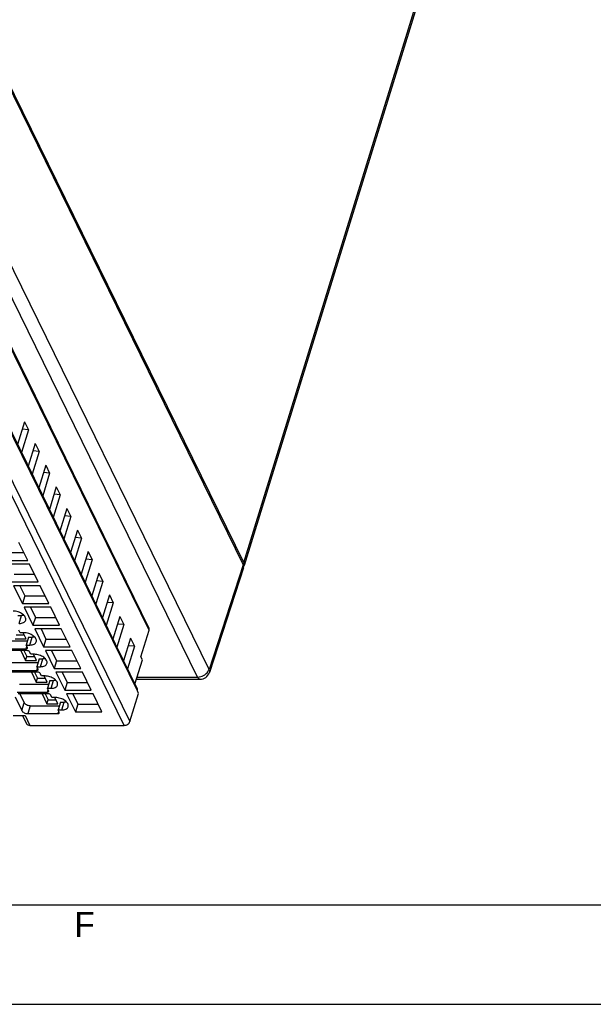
# Model space of a CAD drawing. Header units: millimetres. Extents: x 0 to 841, y 0 to 594.
# Tile 165 of 237: x 569 to 627, y 0 to 99. Entities that reach past the tile are written whole.
import ezdxf

# ---------------------------------------------------------------- set-up
doc = ezdxf.new("R2010")
doc.units = ezdxf.units.MM
doc.header["$LTSCALE"] = 46.255
doc.layers.get('0').update_dxf_attribs({"linetype": 'CONTINUOUS'})
doc.styles.add('TEXTSTYLE_2', font='trium.ttf')

msp = doc.modelspace()

# ---------------------------------------------------------------- linework, layer by layer
at = {"color": 9, "linetype": 'CONTINUOUS'}
for p, q in [((591.9566, 44.42346), (610.47467, 104.34797)), ((588.47789, 33.68029), (561.70613, 88.23541)), ((587.31684, 32.90348), (560.54505, 87.45865)), ((582.43584, 37.61283), (560.65585, 81.99579)), ((581.26002, 31.51324), (559.17499, 76.5178)), ((579.92662, 28.04512), (557.59755, 73.54697)), ((558.17911, 73.93864), (580.50818, 28.43679)), ((591.89237, 44.18844), (588.47789, 33.68029)), ((569.36706, 38.30169), (569.60913, 39.08502)), ((570.43471, 36.12605), (570.67677, 36.90938)), ((570.06509, 35.75309), (570.13627, 35.98343)), ((571.50235, 33.95042), (571.74442, 34.73375)), ((571.13274, 33.57745), (571.20392, 33.80779)), ((581.22911, 32.90348), (587.31684, 32.90348)), ((572.57, 31.77478), (572.81206, 32.55811)), ((572.20039, 31.40182), (572.27157, 31.63216)), ((569.61548, 29.53699), (569.85755, 30.32032)), ((570.4706, 30.00951), (570.22853, 29.22618)), ((573.63765, 29.59915), (573.87971, 30.38248)), ((569.95162, 29.0397), (570.43969, 28.04512)), ((573.26803, 29.22618), (573.33921, 29.45652))]:
    msp.add_line(p, q, dxfattribs=at)
at = {"color": 7, "linetype": 'CONTINUOUS'}
for p, q in [((610.50903, 104.05272), (591.99096, 44.12822)), ((591.9566, 44.42346), (565.11291, 99.12514)), ((565.04867, 98.89015), (591.89237, 44.18844)), ((560.64419, 82.21606), (582.42418, 37.8331)), ((559.16356, 76.73367), (581.24859, 31.72911)), ((569.89655, 58.56944), (569.19358, 56.29463)), ((569.89655, 58.56944), (570.29311, 57.76134)), ((570.29311, 57.76134), (569.59014, 55.48654)), ((570.29311, 57.76134), (569.66395, 57.81674)), ((570.9642, 56.3938), (570.26123, 54.119)), ((571.36075, 55.58571), (570.65778, 53.3109)), ((571.36075, 55.58571), (570.7316, 55.64111)), ((570.9642, 56.3938), (571.36075, 55.58571)), ((572.03184, 54.21817), (571.32888, 51.94336)), ((572.4284, 53.41007), (571.79924, 53.46547)), ((572.03184, 54.21817), (572.4284, 53.41007)), ((572.4284, 53.41007), (571.72543, 51.13527)), ((573.09949, 52.04253), (572.39652, 49.76773)), ((573.09949, 52.04253), (573.49604, 51.23444)), ((573.49604, 51.23444), (572.79308, 48.95963)), ((573.49604, 51.23444), (572.86689, 51.28984)), ((574.16714, 49.8669), (573.46417, 47.59209)), ((574.16714, 49.8669), (574.56369, 49.05881)), ((574.56369, 49.05881), (573.86072, 46.784)), ((574.56369, 49.05881), (573.93454, 49.1142)), ((575.23478, 47.69126), (574.53182, 45.41646)), ((575.23478, 47.69126), (575.63134, 46.88317)), ((575.63134, 46.88317), (574.92837, 44.60836)), ((575.63134, 46.88317), (575.00218, 46.93857)), ((570.21619, 44.64211), (569.33157, 46.44478)), ((567.54512, 44.64211), (570.21619, 44.64211)), ((567.78718, 45.42544), (569.83179, 45.42544)), ((576.30243, 45.51563), (575.59946, 43.24082)), ((576.69898, 44.70754), (575.99602, 42.43273)), ((576.69898, 44.70754), (576.06983, 44.76293)), ((576.30243, 45.51563), (576.69898, 44.70754)), ((570.39922, 44.26915), (567.72814, 44.26915)), ((571.28384, 42.46648), (570.39922, 44.26915)), ((591.9253, 43.88868), (588.50996, 33.37778)), ((568.85483, 43.2498), (570.89944, 43.2498)), ((577.37008, 43.33999), (576.66711, 41.06519)), ((577.76663, 42.5319), (577.13748, 42.5873)), ((577.37008, 43.33999), (577.76663, 42.5319)), ((568.61276, 42.46648), (571.28384, 42.46648)), ((571.46687, 42.09351), (568.79579, 42.09351)), ((568.79579, 42.09351), (569.68041, 40.29084)), ((569.42226, 42.09351), (569.92248, 41.07417)), ((572.35149, 40.29084), (571.46687, 42.09351)), ((577.76663, 42.5319), (577.06366, 40.25709)), ((569.92248, 41.07417), (569.68041, 40.29084)), ((569.92248, 41.07417), (571.96709, 41.07417)), ((578.43772, 41.16436), (577.73475, 38.88955)), ((578.43772, 41.16436), (578.83428, 40.35627)), ((569.68041, 40.29084), (572.35149, 40.29084)), ((572.53451, 39.91788), (569.86344, 39.91788)), ((569.86344, 39.91788), (570.74806, 38.11521)), ((570.4899, 39.91788), (570.99012, 38.89853)), ((573.41913, 38.11521), (572.53451, 39.91788)), ((578.83428, 40.35627), (578.13131, 38.08146)), ((578.83428, 40.35627), (578.20512, 40.41166)), ((569.2407, 39.08502), (569.60913, 39.08502)), ((570.99012, 38.89853), (570.74806, 38.11521)), ((570.99012, 38.89853), (573.03473, 38.89853)), ((579.50537, 38.98872), (578.8024, 36.71392)), ((579.50537, 38.98872), (579.90192, 38.18063)), ((570.74806, 38.11521), (573.41913, 38.11521)), ((573.60216, 37.74224), (570.93108, 37.74224)), ((570.93108, 37.74224), (571.8157, 35.93957)), ((571.55755, 37.74224), (572.05777, 36.7229)), ((574.48678, 35.93957), (573.60216, 37.74224)), ((579.90192, 38.18063), (579.19896, 35.90583)), ((579.90192, 38.18063), (579.27277, 38.23603)), ((568.94343, 36.75398), (570.04871, 36.75398)), ((569.06447, 37.14564), (569.8565, 37.14564)), ((569.4562, 37.36927), (569.33418, 37.61792)), ((569.82462, 37.36927), (569.4562, 37.36927)), ((570.04871, 36.75398), (569.74676, 37.36927)), ((570.30835, 36.90938), (570.06628, 36.12605)), ((570.30835, 36.90938), (570.67677, 36.90938)), ((572.05777, 36.7229), (571.8157, 35.93957)), ((572.05777, 36.7229), (574.10238, 36.7229)), ((580.57302, 36.81309), (579.87005, 34.53828)), ((580.57302, 36.81309), (580.96957, 36.005)), ((581.61282, 34.94952), (582.43584, 37.61283)), ((567.02559, 35.75309), (570.06509, 35.75309)), ((567.26766, 36.53642), (570.19309, 36.53642)), ((570.06628, 36.12605), (570.43471, 36.12605)), ((570.1883, 35.87741), (570.06628, 36.12605)), ((571.8157, 35.93957), (574.48678, 35.93957)), ((580.96957, 36.005), (580.26792, 33.7275)), ((580.96957, 36.005), (580.34042, 36.06039)), ((570.15661, 35.56661), (567.11711, 35.56661)), ((569.52611, 35.56661), (570.01108, 34.57834)), ((569.83934, 35.56661), (570.13211, 34.97001)), ((570.01108, 34.57834), (570.13211, 34.97001)), ((570.13211, 34.97001), (570.92415, 34.97001)), ((570.52384, 35.19364), (570.40183, 35.44228)), ((570.89227, 35.19364), (570.52384, 35.19364)), ((571.11635, 34.57834), (570.81441, 35.19364)), ((571.37599, 34.73375), (571.13393, 33.95042)), ((571.37599, 34.73375), (571.74442, 34.73375)), ((574.66981, 35.56661), (571.99873, 35.56661)), ((571.99873, 35.56661), (572.88335, 33.76394)), ((572.6252, 35.56661), (573.12542, 34.54726)), ((575.55443, 33.76394), (574.66981, 35.56661)), ((581.76534, 34.63872), (581.61282, 34.94952)), ((568.33531, 34.36078), (571.26074, 34.36078)), ((570.01108, 34.57834), (571.11635, 34.57834)), ((571.13393, 33.95042), (571.50235, 33.95042)), ((571.25594, 33.70178), (571.13393, 33.95042)), ((573.12542, 34.54726), (572.88335, 33.76394)), ((572.88335, 33.76394), (575.55443, 33.76394)), ((573.12542, 34.54726), (575.17003, 34.54726)), ((581.01395, 32.20725), (581.76534, 34.63872)), ((568.09324, 33.57745), (571.13274, 33.57745)), ((571.22425, 33.39097), (568.18475, 33.39097)), ((570.59376, 33.39097), (571.07873, 32.40271)), ((570.90699, 33.39097), (571.19976, 32.79437)), ((571.07873, 32.40271), (571.19976, 32.79437)), ((571.19976, 32.79437), (571.9918, 32.79437)), ((571.59149, 33.018), (571.46947, 33.26665)), ((571.95991, 33.018), (571.59149, 33.018)), ((572.184, 32.40271), (571.88206, 33.018)), ((575.73745, 33.39097), (573.06638, 33.39097)), ((573.06638, 33.39097), (573.951, 31.5883)), ((573.69284, 33.39097), (574.19306, 32.37163)), ((576.62207, 31.5883), (575.73745, 33.39097)), ((581.16215, 32.68681), (587.55891, 32.68681)), ((569.40295, 32.18515), (572.32839, 32.18515)), ((571.07873, 32.40271), (572.184, 32.40271)), ((572.44364, 32.55811), (572.20157, 31.77478)), ((572.20157, 31.77478), (572.57, 31.77478)), ((572.32359, 31.52614), (572.20157, 31.77478)), ((572.44364, 32.55811), (572.81206, 32.55811)), ((574.19306, 32.37163), (573.951, 31.5883)), ((574.19306, 32.37163), (576.23767, 32.37163)), ((568.94439, 30.90453), (569.61548, 29.53699)), ((569.16089, 31.40182), (572.20039, 31.40182)), ((572.2919, 31.21534), (569.2524, 31.21534)), ((569.41834, 31.21534), (569.85755, 30.32032)), ((571.6614, 31.21534), (572.14637, 30.22707)), ((571.97464, 31.21534), (572.2674, 30.61874)), ((572.65914, 30.84237), (572.53712, 31.09101)), ((573.02756, 30.84237), (572.65914, 30.84237)), ((573.25164, 30.22707), (572.9497, 30.84237)), ((573.951, 31.5883), (576.62207, 31.5883)), ((576.8051, 31.21534), (574.13402, 31.21534)), ((574.13402, 31.21534), (575.01864, 29.41267)), ((574.76049, 31.21534), (575.26071, 30.19599)), ((577.68972, 29.41267), (576.8051, 31.21534)), ((580.50818, 28.43679), (581.37962, 31.25677)), ((581.2576, 31.50541), (581.26002, 31.51324)), ((581.37962, 31.25677), (581.2576, 31.50541)), ((570.4706, 30.00951), (573.39603, 30.00951)), ((572.14637, 30.22707), (572.2674, 30.61874)), ((572.14637, 30.22707), (573.25164, 30.22707)), ((572.2674, 30.61874), (573.05944, 30.61874)), ((573.51129, 30.38248), (573.26922, 29.59915)), ((573.51129, 30.38248), (573.87971, 30.38248)), ((575.26071, 30.19599), (575.01864, 29.41267)), ((575.26071, 30.19599), (577.30532, 30.19599)), ((568.75424, 29.0397), (569.95162, 29.0397)), ((569.70789, 29.0397), (570.11185, 28.21652)), ((570.22853, 29.22618), (573.26803, 29.22618)), ((573.26922, 29.59915), (573.63765, 29.59915)), ((573.39124, 29.35051), (573.26922, 29.59915)), ((575.01864, 29.41267), (577.68972, 29.41267)), ((570.43969, 28.04512), (579.92662, 28.04512)), ((20, 10), (817.21398, 10))]:
    msp.add_line(p, q, dxfattribs=at)
at = {"color": 2, "linetype": 'CONTINUOUS'}
msp.add_line((0, 0), (841, 0), dxfattribs=at)
at = {"color": 7, "linetype": 'CONTINUOUS'}
for centre, radius, start, end in [((591.41245, 43.95217), 0.53492, 19.825345, 26.2111202), ((591.67892, 44.22473), 0.32662, 339.9310923, 342.8127676), ((591.67715, 44.22523), 0.32847, 342.8214067, 348.6575685), ((587.55891, 33.68681), 1, 269.9969305, 341.9691031), ((580.9222, 31.61793), 0.35367, 342.7830067, 349.6318515)]:
    msp.add_arc(centre, radius, start, end, dxfattribs=at)
for points, knots in [([(591.93988, 44.02816), (591.93733, 44.05482), (591.93007, 44.09049), (591.91883, 44.12481), (591.91567, 44.13359)], [0, 0, 0, 0, 0.74145922, 1, 1, 1, 1]), ([(591.9253, 43.88868), (591.93609, 43.92186), (591.94332, 43.96928), (591.94103, 44.01617), (591.93988, 44.02816)], [0, 0, 0, 0, 0.7433738, 1, 1, 1, 1]), ([(591.9566, 44.42346), (591.96099, 44.41451), (591.97704, 44.37954), (591.98932, 44.34278), (591.99567, 44.315)], [0, 0, 0, 0, 0.25921226, 1, 1, 1, 1]), ([(591.99567, 44.315), (591.99866, 44.30188), (592.00787, 44.25102), (592.00672, 44.19811), (591.9992, 44.16063)], [0, 0, 0, 0, 0.26030045, 1, 1, 1, 1]), ([(570.01741, 38.62806), (570.03215, 38.6758), (570.03899, 38.78546), (569.97981, 38.9491), (569.86239, 39.10694), (569.63026, 39.30701), (569.25753, 39.48618), (568.92407, 39.54491), (568.75698, 39.54491)], [0, 0, 0, 0, 0.08651326, 0.18324425, 0.2955517, 0.42361951, 0.71069026, 1, 1, 1, 1]), ([(569.36706, 38.30169), (569.44533, 38.30169), (569.59277, 38.31413), (569.7909, 38.37637), (569.94188, 38.47984), (570.00203, 38.57827), (570.01741, 38.62806)], [0, 0, 0, 0, 0.30376172, 0.57000494, 0.79777765, 1, 1, 1, 1]), ([(569.84978, 39.10881), (569.83087, 39.10481), (569.75143, 39.09047), (569.67049, 39.08502), (569.60913, 39.08502)], [0, 0, 0, 0, 0.23947121, 1, 1, 1, 1]), ([(582.43584, 37.61283), (582.44728, 37.64985), (582.4587, 37.72563), (582.4401, 37.80066), (582.42417, 37.8331)], [0, 0, 0, 0, 0.51736268, 1, 1, 1, 1]), ([(571.08506, 36.45243), (571.0998, 36.50017), (571.10663, 36.60982), (571.04746, 36.77346), (570.93004, 36.93131), (570.69791, 37.13137), (570.32517, 37.31054), (569.99171, 37.36927), (569.82462, 37.36927)], [0, 0, 0, 0, 0.08651326, 0.18324425, 0.2955517, 0.42361951, 0.71069026, 1, 1, 1, 1]), ([(570.91742, 36.93318), (570.89852, 36.92917), (570.81908, 36.91484), (570.73814, 36.90938), (570.67677, 36.90938)], [0, 0, 0, 0, 0.23947121, 1, 1, 1, 1]), ([(570.06509, 35.75309), (570.09428, 35.75309), (570.14644, 35.75905), (570.18875, 35.79764), (570.19517, 35.81836)], [0, 0, 0, 0, 0.57363204, 1, 1, 1, 1]), ([(570.19517, 35.81836), (570.19657, 35.82289), (570.20043, 35.84278), (570.19507, 35.86362), (570.1883, 35.87741)], [0, 0, 0, 0, 0.23585703, 1, 1, 1, 1]), ([(570.43471, 36.12605), (570.51298, 36.12605), (570.66042, 36.1385), (570.85854, 36.20074), (571.00953, 36.30421), (571.06968, 36.40264), (571.08506, 36.45243)], [0, 0, 0, 0, 0.30376172, 0.57000494, 0.79777765, 1, 1, 1, 1]), ([(570.40183, 35.44228), (570.38259, 35.48148), (570.30116, 35.54292), (570.20745, 35.56661), (570.15661, 35.56661)], [0, 0, 0, 0, 0.46198205, 1, 1, 1, 1]), ([(572.1527, 34.27679), (572.16745, 34.32453), (572.17428, 34.43419), (572.11511, 34.59783), (571.99768, 34.75567), (571.76555, 34.95574), (571.39282, 35.13491), (571.05936, 35.19364), (570.89227, 35.19364)], [0, 0, 0, 0, 0.08651326, 0.18324425, 0.2955517, 0.42361951, 0.71069026, 1, 1, 1, 1]), ([(571.98507, 34.75754), (571.96616, 34.75354), (571.88673, 34.7392), (571.80579, 34.73375), (571.74442, 34.73375)], [0, 0, 0, 0, 0.23947121, 1, 1, 1, 1]), ([(571.26281, 33.64273), (571.26422, 33.64726), (571.26807, 33.66715), (571.26271, 33.68798), (571.25594, 33.70178)], [0, 0, 0, 0, 0.23585703, 1, 1, 1, 1]), ([(571.50235, 33.95042), (571.58062, 33.95042), (571.72807, 33.96286), (571.92619, 34.0251), (572.07718, 34.12857), (572.13733, 34.227), (572.1527, 34.27679)], [0, 0, 0, 0, 0.30376172, 0.57000494, 0.79777765, 1, 1, 1, 1]), ([(571.13274, 33.57745), (571.16193, 33.57745), (571.21409, 33.58341), (571.2564, 33.622), (571.26281, 33.64273)], [0, 0, 0, 0, 0.57363204, 1, 1, 1, 1]), ([(571.46947, 33.26665), (571.45024, 33.30584), (571.36881, 33.36729), (571.2751, 33.39097), (571.22425, 33.39097)], [0, 0, 0, 0, 0.46198205, 1, 1, 1, 1]), ([(573.22035, 32.10116), (573.23509, 32.1489), (573.24192, 32.25855), (573.18275, 32.42219), (573.06533, 32.58004), (572.8332, 32.7801), (572.46047, 32.95927), (572.12701, 33.018), (571.95991, 33.018)], [0, 0, 0, 0, 0.08651326, 0.18324425, 0.2955517, 0.42361951, 0.71069026, 1, 1, 1, 1]), ([(572.57, 31.77478), (572.64827, 31.77478), (572.79571, 31.78723), (572.99384, 31.84947), (573.14482, 31.95294), (573.20497, 32.05137), (573.22035, 32.10116)], [0, 0, 0, 0, 0.30376172, 0.57000494, 0.79777765, 1, 1, 1, 1]), ([(573.05272, 32.58191), (573.03381, 32.5779), (572.95437, 32.56357), (572.87343, 32.55811), (572.81206, 32.55811)], [0, 0, 0, 0, 0.23947121, 1, 1, 1, 1]), ([(581.2701, 31.55428), (581.27288, 31.56957), (581.27965, 31.62847), (581.26786, 31.68985), (581.24859, 31.72911)], [0, 0, 0, 0, 0.26224519, 1, 1, 1, 1]), ([(572.20039, 31.40182), (572.22958, 31.40182), (572.28174, 31.40778), (572.32404, 31.44637), (572.33046, 31.46709)], [0, 0, 0, 0, 0.57363204, 1, 1, 1, 1]), ([(572.53712, 31.09101), (572.51789, 31.13021), (572.43645, 31.19165), (572.34274, 31.21534), (572.2919, 31.21534)], [0, 0, 0, 0, 0.46198205, 1, 1, 1, 1]), ([(572.33046, 31.46709), (572.33186, 31.47162), (572.33572, 31.49151), (572.33036, 31.51235), (572.32359, 31.52614)], [0, 0, 0, 0, 0.23585703, 1, 1, 1, 1]), ([(574.288, 29.92552), (574.30274, 29.97326), (574.30957, 30.08292), (574.2504, 30.24656), (574.13298, 30.4044), (573.90085, 30.60447), (573.52811, 30.78364), (573.19465, 30.84237), (573.02756, 30.84237)], [0, 0, 0, 0, 0.08651326, 0.18324425, 0.2955517, 0.42361951, 0.71069026, 1, 1, 1, 1]), ([(570.4706, 30.00951), (570.34349, 30.00951), (570.15343, 30.05836), (569.95335, 30.18832), (569.87976, 30.27505), (569.85755, 30.32032)], [0, 0, 0, 0, 0.53501664, 0.78777233, 1, 1, 1, 1]), ([(573.63765, 29.59915), (573.71592, 29.59915), (573.86336, 29.6116), (574.06148, 29.67383), (574.21247, 29.7773), (574.27262, 29.87573), (574.288, 29.92552)], [0, 0, 0, 0, 0.30376172, 0.57000494, 0.79777765, 1, 1, 1, 1]), ([(574.12036, 30.40627), (574.10146, 30.40227), (574.02202, 30.38793), (573.94108, 30.38248), (573.87971, 30.38248)], [0, 0, 0, 0, 0.23947121, 1, 1, 1, 1]), ([(569.61548, 29.53699), (569.63769, 29.49172), (569.71128, 29.405), (569.91136, 29.27504), (570.10142, 29.22618), (570.22853, 29.22618)], [0, 0, 0, 0, 0.21222789, 0.46498369, 1, 1, 1, 1]), ([(573.26803, 29.22618), (573.29722, 29.22618), (573.34938, 29.23214), (573.39169, 29.27073), (573.39811, 29.29146)], [0, 0, 0, 0, 0.57363204, 1, 1, 1, 1]), ([(573.39811, 29.29146), (573.39951, 29.29599), (573.40337, 29.31588), (573.39801, 29.33671), (573.39124, 29.35051)], [0, 0, 0, 0, 0.23585703, 1, 1, 1, 1]), ([(570.11186, 28.21652), (570.13806, 28.16313), (570.23902, 28.06835), (570.37087, 28.04512), (570.43969, 28.04512)], [0, 0, 0, 0, 0.46359768, 1, 1, 1, 1]), ([(579.92662, 28.04512), (580.05291, 28.04512), (580.29803, 28.12558), (580.47334, 28.32405), (580.50818, 28.43679)], [0, 0, 0, 0, 0.51697927, 1, 1, 1, 1])]:
    msp.add_open_spline(points, degree=3, knots=knots, dxfattribs=at)
msp.add_open_spline([(591.98571, 44.11265), (591.97422, 44.08118), (591.95764, 44.05124), (591.93755, 44.02443)], degree=3, dxfattribs=at)
at = {"color": 9, "linetype": 'CONTINUOUS'}
for points, knots in [([(588.03543, 33.1305), (588.08845, 33.16596), (588.27594, 33.31108), (588.42512, 33.51471), (588.47791, 33.68026)], [0, 0, 0, 0, 0.26851622, 1, 1, 1, 1]), ([(588.47781, 33.67999), (588.5014, 33.63104), (588.53412, 33.53076), (588.52509, 33.42427), (588.50996, 33.37778)], [0, 0, 0, 0, 0.52638148, 1, 1, 1, 1]), ([(587.31684, 32.90348), (587.37813, 32.90348), (587.6311, 32.92487), (587.87589, 33.02379), (588.03543, 33.1305)], [0, 0, 0, 0, 0.24201682, 1, 1, 1, 1]), ([(587.55885, 32.68684), (587.51227, 32.68688), (587.43686, 32.727), (587.3658, 32.81369), (587.33261, 32.87135), (587.31684, 32.90348)], [0, 0, 0, 0, 0.41378567, 0.68203168, 1, 1, 1, 1])]:
    msp.add_open_spline(points, degree=3, knots=knots, dxfattribs=at)

# ---------------------------------------------------------------- texts
at = {"color": 2, "linetype": 'CONTINUOUS', "insert": (575.94117, 9.27981), "char_height": 2.5, "width": 2.1111111, "attachment_point": 2, "line_spacing_factor": 0.9, "style": 'TEXTSTYLE_2'}
msp.add_mtext('F', dxfattribs=at)

doc.saveas('drawing.dxf')
